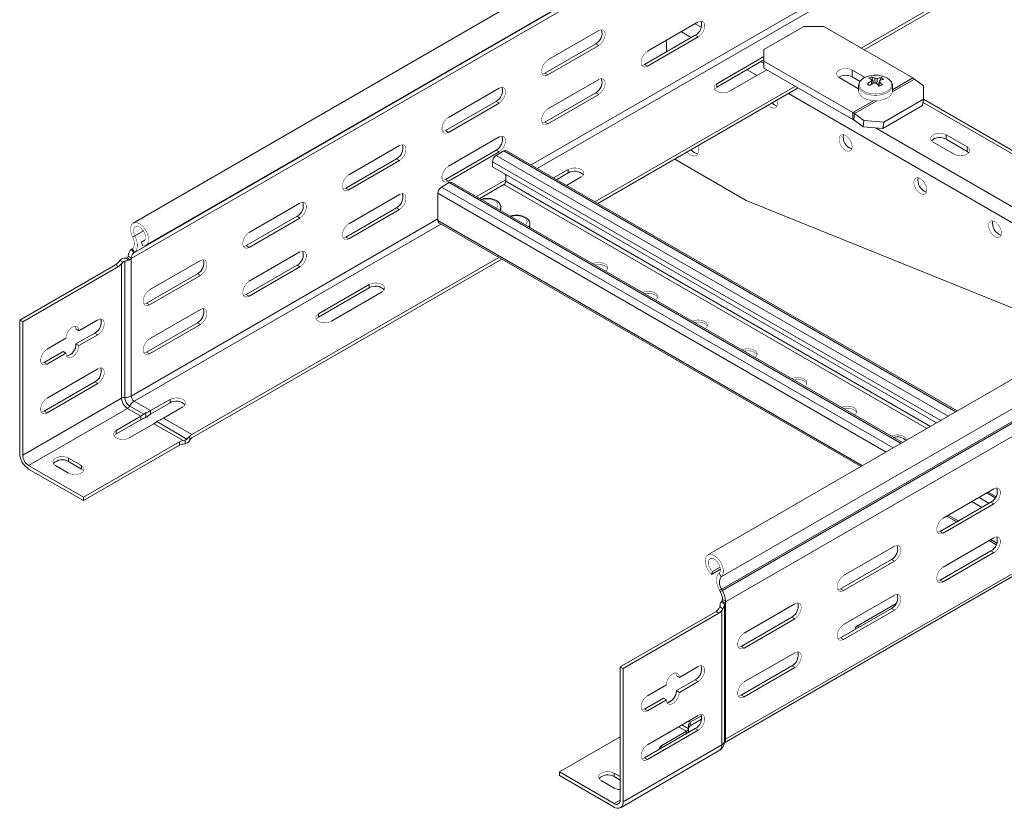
# Model space of a CAD drawing. Header units: millimetres. Extents: x 333 to 1425, y -1249 to 715.
# Tile 1 of 9: x 345 to 694, y -1065 to -785. Entities that reach past the tile are written whole.
import ezdxf

# ---------------------------------------------------------------- set-up
doc = ezdxf.new("R2010")
doc.units = ezdxf.units.MM
doc.linetypes.add('K5LT32768', pattern=[0])
doc.linetypes.add('K5LT32769', pattern=[0])

msp = doc.modelspace()

# ---------------------------------------------------------------- linework, layer by layer
at = {"color": 7, "linetype": 'K5LT32768', "lineweight": 15}
for p, q in [((771.89, -634.27), (385.11, -857.56)), ((389.66, -865.44), (776.44, -642.15)), ((385.31, -868.15), (772.09, -644.86)), ((385.55, -867.99), (772.34, -644.71)), ((384.43, -870.18), (771.22, -646.89)), ((643.59, -795.47), (723.53, -749.32)), ((644.65, -796.09), (724.59, -749.94)), ((976, -752.1), (589.21, -975.39)), ((593.96, -983.13), (980.75, -759.84)), ((594.09, -987.54), (980.88, -764.25)), ((594.33, -987.98), (981.12, -764.69)), ((595.45, -992.05), (982.29, -768.74)), ((585.78, -786.18), (567.75, -796.59)), ((550.42, -789.24), (532.39, -799.65)), ((623.26, -787.82), (609.11, -795.98)), ((630.33, -787.82), (623.26, -787.82)), ((630.33, -787.82), (661.92, -806.06)), ((584.72, -790.88), (566.69, -801.29)), ((567.75, -801.9), (585.78, -791.49)), ((574.47, -792.72), (574.47, -796.8)), ((585.78, -791.49), (584.72, -790.88)), ((549.36, -793.94), (531.33, -804.35)), ((532.39, -804.96), (550.42, -794.55)), ((550.42, -794.55), (549.36, -793.94)), ((609.11, -795.98), (609.11, -800.07)), ((609.11, -798.43), (592.32, -808.13)), ((592.32, -809.35), (609.11, -799.66)), ((609.11, -800.07), (609.11, -802.52)), ((609.11, -800.07), (640.71, -818.3)), ((567.75, -801.9), (566.69, -801.29)), ((596.92, -810.78), (610.17, -803.13)), ((609.11, -802.52), (640.71, -820.75)), ((644.99, -805.88), (640.4, -803.23)), ((640.4, -805.68), (640.4, -803.23)), ((532.39, -804.96), (531.33, -804.35)), ((550.42, -806.59), (532.39, -817)), ((635.81, -805.88), (642.71, -809.87)), ((643.23, -807.31), (640.4, -805.68)), ((647.4, -805.68), (648.03, -807.84)), ((650.07, -807.6), (649.67, -808.61)), ((650.19, -807.14), (650.21, -806.87)), ((650.74, -805.94), (650.38, -806.82)), ((662.52, -806.46), (665.8, -808.89)), ((515.07, -809.65), (497.04, -820.06)), ((549.11, -850.01), (620.25, -808.94)), ((550.17, -850.63), (621.31, -809.56)), ((592.32, -809.35), (592.32, -808.13)), ((642.72, -808.65), (642.71, -808.78)), ((642.71, -808.78), (642.71, -810.68)), ((654.71, -810.68), (654.71, -808.78)), ((654.71, -808.9), (654.71, -808.78)), ((665.76, -813.54), (665.8, -808.89)), ((514.01, -814.35), (495.98, -824.76)), ((515.07, -814.96), (514.01, -814.35)), ((549.36, -811.29), (531.33, -821.7)), ((532.39, -822.31), (550.42, -811.9)), ((550.42, -811.9), (549.36, -811.29)), ((665.76, -813.54), (651.62, -821.7)), ((665.46, -815.79), (665.76, -813.54)), ((767.6, -872.41), (665.75, -813.62)), ((497.04, -825.37), (515.07, -814.96)), ((595.5, -1040.8), (982.29, -817.52)), ((665.46, -815.79), (651.32, -823.95)), ((594.88, -1042.18), (981.67, -818.89)), ((640.71, -818.3), (640.71, -820.75)), ((641.31, -818.7), (641.01, -820.95)), ((641.01, -820.95), (644.28, -823.39)), ((641.31, -818.7), (644.58, -821.14)), ((644.28, -823.39), (644.58, -821.14)), ((644.58, -821.14), (651.62, -821.7)), ((497.04, -825.37), (495.98, -824.76)), ((532.39, -822.31), (531.33, -821.7)), ((651.32, -823.95), (644.28, -823.39)), ((651.62, -821.7), (651.32, -823.95)), ((515.07, -827), (497.04, -837.41)), ((681.24, -830.48), (673.81, -826.19)), ((673.81, -827.82), (673.81, -826.19)), ((681.24, -832.11), (673.81, -827.82)), ((479.71, -830.06), (461.68, -840.47)), ((514.01, -831.7), (495.98, -842.11)), ((515.07, -832.31), (514.01, -831.7)), ((514.04, -833.57), (516.8, -831.97)), ((677.75, -924.28), (517.7, -831.88)), ((669.22, -828.84), (676.64, -833.13)), ((681.24, -832.11), (681.24, -830.48)), ((478.65, -834.76), (460.62, -845.17)), ((461.68, -845.78), (479.71, -835.37)), ((479.71, -835.37), (478.65, -834.76)), ((497.04, -842.72), (515.07, -832.31)), ((577.41, -834.9), (602.75, -849.53)), ((681.87, -832.62), (681.24, -832.11)), ((512.77, -837.57), (512.77, -835.77)), ((670.36, -928.54), (512.77, -837.57)), ((539.64, -838.54), (534.43, -841.54)), ((539.64, -839.76), (539.64, -838.54)), ((497.04, -842.72), (495.98, -842.11)), ((517.44, -840.26), (517.44, -842.74)), ((535.5, -842.16), (539.64, -839.76)), ((539.03, -844.2), (544.24, -841.19)), ((461.68, -845.78), (460.62, -845.17)), ((494.6, -844.79), (497.36, -843.2)), ((658.3, -935.5), (498.26, -843.11)), ((516.8, -843.85), (508.17, -848.83)), ((479.71, -847.42), (461.68, -857.82)), ((493.32, -856.66), (493.32, -847)), ((602.75, -849.53), (723.04, -898.13)), ((444.36, -850.47), (426.33, -860.88)), ((478.65, -852.11), (460.62, -862.52)), ((461.68, -863.13), (479.71, -852.72)), ((479.71, -852.72), (478.65, -852.11)), ((515.68, -852.83), (515.68, -851.97)), ((443.3, -855.17), (425.27, -865.58)), ((426.33, -866.19), (444.36, -855.78)), ((444.36, -855.78), (443.3, -855.17)), ((493.7, -857.49), (643.57, -944.01)), ((525.97, -859.11), (526.01, -858.79)), ((526.01, -858.79), (526.01, -857.93)), ((384.91, -862.44), (385.72, -862.13)), ((389.43, -863.46), (388.05, -864.26)), ((461.68, -863.13), (460.62, -862.52)), ((384.78, -866.71), (384.54, -866.86)), ((385.31, -868.15), (384.54, -866.86)), ((384.78, -866.71), (385.55, -867.99)), ((388.38, -865.61), (388.05, -864.26)), ((426.33, -866.19), (425.27, -865.58)), ((382.23, -870.01), (382.31, -870.01)), ((382.31, -870.01), (383.54, -870.73)), ((384.05, -870.56), (383.02, -869.96)), ((383.37, -869.35), (384.43, -869.96)), ((384.43, -869.96), (384.43, -870.18)), ((384.43, -870.18), (384.43, -918.96)), ((385.55, -867.99), (385.31, -868.15)), ((406, -932.63), (514.93, -869.74)), ((406, -933.86), (515.99, -870.36)), ((444.36, -867.83), (426.33, -878.23)), ((378.89, -872.35), (344.83, -892.01)), ((345.89, -892.62), (379.95, -872.96)), ((379.95, -872.96), (378.89, -872.35)), ((379.94, -871.42), (380.38, -870.86)), ((380.38, -870.86), (381.49, -871.5)), ((381.49, -871.5), (381, -872.03)), ((381, -919.71), (381, -872.03)), ((382.14, -919.46), (382.14, -871.11)), ((409, -870.88), (390.97, -881.29)), ((443.3, -872.52), (425.27, -882.93)), ((426.33, -883.54), (444.36, -873.13)), ((444.36, -873.13), (443.3, -872.52)), ((407.94, -875.58), (389.91, -885.99)), ((390.97, -886.6), (409, -876.19)), ((409, -876.19), (407.94, -875.58)), ((468.93, -879.36), (450.9, -889.77)), ((450.9, -890.99), (468.93, -880.58)), ((468.93, -880.58), (468.93, -879.36)), ((426.33, -883.54), (425.27, -882.93)), ((455.49, -892.42), (473.53, -882.01)), ((390.97, -886.6), (389.91, -885.99)), ((409, -888.24), (390.97, -898.64)), ((450.9, -890.99), (450.9, -889.77)), ((344.83, -892.01), (344.83, -939.37)), ((344.83, -892.01), (345.89, -892.62)), ((345.89, -939.98), (345.89, -892.62)), ((372.59, -891.91), (365.87, -895.78)), ((407.94, -892.93), (389.91, -903.34)), ((390.97, -903.95), (409, -893.54)), ((409, -893.54), (407.94, -892.93)), ((361.27, -898.44), (354.55, -902.32)), ((364.81, -895.17), (365.87, -895.78)), ((371.53, -896.6), (364.81, -900.48)), ((365.87, -901.09), (372.59, -897.21)), ((371.53, -896.6), (372.59, -897.21)), ((364.81, -900.48), (365.87, -901.09)), ((360.21, -903.13), (353.49, -907.01)), ((354.55, -907.62), (361.27, -903.75)), ((360.21, -903.13), (361.27, -903.75)), ((390.97, -903.95), (389.91, -903.34)), ((353.49, -907.01), (354.55, -907.62)), ((372.59, -909.26), (354.55, -919.67)), ((371.53, -913.95), (353.49, -924.36)), ((354.55, -924.97), (372.59, -914.57)), ((371.53, -913.95), (372.59, -914.57)), ((381, -919.71), (345.89, -939.98)), ((383.91, -922.52), (388.89, -925.4)), ((385.49, -920.79), (391.32, -924.16)), ((398.22, -920.18), (391.32, -924.16)), ((391.32, -925.39), (398.22, -921.41)), ((395.92, -926.81), (402.81, -922.83)), ((398.22, -921.41), (398.22, -920.18)), ((383.12, -923.39), (348.01, -943.65)), ((353.49, -924.36), (354.55, -924.97)), ((379.13, -931.2), (387.89, -926.14)), ((383.12, -923.39), (387.89, -926.14)), ((387.89, -927.37), (387.89, -926.14)), ((389.61, -926.57), (389.61, -924.96)), ((391.32, -925.39), (391.32, -924.16)), ((387.89, -927.37), (379.13, -932.43)), ((392.49, -928.8), (383.72, -933.86)), ((392.49, -928.8), (402.84, -934.77)), ((393.49, -928.05), (404.21, -934.24)), ((395.92, -926.81), (406, -932.63)), ((379.13, -932.43), (379.13, -931.2)), ((405.25, -933.22), (405.25, -934.65)), ((401.52, -935.22), (367.46, -954.88)), ((401.52, -936.44), (367.46, -956.1)), ((401.52, -936.44), (401.52, -935.22)), ((402.84, -934.77), (403.55, -934.62)), ((403.55, -935.89), (402.84, -936)), ((403.55, -934.62), (403.55, -935.89)), ((405.25, -934.65), (405.21, -934.72)), ((367.46, -954.88), (348.01, -943.65)), ((357.56, -943.65), (362.16, -946.31)), ((366.75, -943.65), (362.16, -941)), ((362.16, -942.22), (362.16, -941)), ((366.75, -944.88), (362.16, -942.22)), ((366.75, -944.88), (366.75, -943.65)), ((348.01, -944.88), (367.46, -956.1)), ((672.75, -962.32), (690.78, -951.91)), ((691.48, -954.66), (688.76, -953.08)), ((367.46, -956.1), (367.46, -954.88)), ((671.69, -967.02), (689.72, -956.61)), ((690.78, -957.22), (672.75, -967.63)), ((689.72, -956.61), (690.78, -957.22)), ((674.02, -961.59), (677.56, -963.63)), ((671.69, -967.02), (672.75, -967.63)), ((672.75, -979.67), (690.78, -969.26)), ((689.05, -970.26), (691.61, -971.74)), ((637.4, -982.73), (655.43, -972.32)), ((671.69, -984.37), (689.72, -973.96)), ((690.78, -974.57), (672.75, -984.98)), ((689.72, -973.96), (690.78, -974.57)), ((636.34, -987.43), (654.37, -977.02)), ((655.43, -977.63), (637.4, -988.04)), ((654.37, -977.02), (655.43, -977.63)), ((593.64, -980.46), (590.49, -982.28)), ((590.49, -982.28), (590.82, -981.31)), ((593.54, -979.74), (590.82, -981.31)), ((593.96, -983.13), (593.15, -981.88)), ((671.69, -984.37), (672.75, -984.98)), ((594.09, -987.54), (593.32, -987.94)), ((593.32, -987.94), (593.57, -988.38)), ((593.57, -988.38), (594.33, -987.98)), ((594.09, -987.54), (594.33, -987.98)), ((636.34, -987.43), (637.4, -988.04)), ((595.06, -992.83), (593.83, -992.12)), ((594.12, -991.83), (595.15, -992.42)), ((595.5, -991.81), (594.44, -991.2)), ((595.06, -992.88), (595.06, -992.83)), ((595.15, -992.42), (595.5, -992.22)), ((595.5, -1040.8), (595.5, -992.22)), ((602.04, -1003.14), (620.07, -992.73)), ((637.4, -1000.08), (655.43, -989.67)), ((642.52, -1000.39), (656.02, -992.6)), ((558.02, -1015.08), (592.08, -995.42)), ((593.14, -996.03), (559.09, -1015.69)), ((592.08, -995.42), (593.14, -996.03)), ((593.46, -993.86), (593.13, -994.49)), ((594.56, -994.5), (593.46, -993.86)), ((593.56, -993.03), (593.56, -993.22)), ((594.19, -995.11), (594.56, -994.5)), ((594.19, -1042.79), (594.19, -995.11)), ((595.07, -1041.56), (595.07, -992.98)), ((636.34, -1004.78), (654.37, -994.37)), ((655.43, -994.98), (637.4, -1005.39)), ((654.37, -994.37), (655.43, -994.98)), ((600.98, -1007.84), (619.01, -997.43)), ((620.07, -998.04), (602.04, -1008.45)), ((619.01, -997.43), (620.07, -998.04)), ((636.34, -1004.78), (637.4, -1005.39)), ((600.98, -1007.84), (602.04, -1008.45)), ((602.04, -1020.49), (620.07, -1010.08)), ((559.09, -1015.69), (558.02, -1015.08)), ((558.02, -1062.44), (558.02, -1015.08)), ((559.09, -1015.69), (559.09, -1063.05)), ((579.06, -1018.86), (585.78, -1014.98)), ((600.98, -1025.19), (619.01, -1014.78)), ((620.07, -1015.39), (602.04, -1025.8)), ((619.01, -1014.78), (620.07, -1015.39)), ((579.06, -1018.86), (578, -1018.25)), ((578, -1023.55), (584.72, -1019.68)), ((585.78, -1020.29), (579.06, -1024.17)), ((585.78, -1020.29), (584.72, -1019.68)), ((567.75, -1025.39), (574.47, -1021.51)), ((579.06, -1024.17), (578, -1023.55)), ((566.69, -1030.08), (573.4, -1026.21)), ((574.47, -1026.82), (567.75, -1030.7)), ((574.47, -1026.82), (573.4, -1026.21)), ((574.83, -1027.84), (576.58, -1026.83)), ((600.98, -1025.19), (602.04, -1025.8)), ((567.75, -1030.7), (566.69, -1030.08)), ((567.75, -1042.74), (585.78, -1032.33)), ((582.95, -1034.78), (586.95, -1032.47)), ((586.95, -1033.7), (582.95, -1036.01)), ((582.95, -1034.78), (582.95, -1036.01)), ((566.69, -1047.44), (584.72, -1037.03)), ((585.78, -1037.64), (567.75, -1048.05)), ((581.64, -1037.99), (572.87, -1043.05)), ((582.3, -1037.92), (582.3, -1036.27)), ((585.78, -1037.64), (584.72, -1037.03)), ((558.02, -1039.99), (536.46, -1052.44)), ((558.15, -1065.11), (593.26, -1044.85)), ((559.09, -1063.05), (594.19, -1042.79)), ((567.75, -1048.05), (566.69, -1047.44)), ((536.46, -1053.66), (536.46, -1052.44)), ((536.46, -1052.44), (555.9, -1063.66)), ((555.9, -1064.89), (536.46, -1053.66)), ((555.9, -1058.15), (551.31, -1055.5)), ((555.9, -1052.85), (558.02, -1054.07)), ((555.9, -1054.07), (555.9, -1052.85)), ((555.9, -1054.07), (558.02, -1055.3))]:
    msp.add_line(p, q, dxfattribs=at)
at = {"color": 8, "linetype": 'K5LT32769', "lineweight": 15, "true_color": 0x808080}
for p, q in [((526.48, -836.95), (701.92, -735.67)), ((528.6, -838.18), (703.02, -737.49)), ((579.77, -789.66), (583.3, -791.7)), ((584.72, -786.8), (586.84, -788.02)), ((608.05, -800.27), (609.11, -800.88)), ((603.1, -803.13), (606.64, -805.17)), ((662.52, -806.46), (654.69, -810.98)), ((661.92, -806.06), (654.71, -810.22)), ((617.78, -811.6), (745.36, -885.25)), ((647.96, -814.12), (640.71, -818.3)), ((649.23, -814.13), (641.31, -818.7)), ((665.6, -814.72), (766.57, -873)), ((648.71, -823.74), (750.31, -882.39)), ((677.22, -924.58), (516.8, -831.97)), ((674.46, -926.17), (514.04, -833.57)), ((671.92, -927.64), (512.77, -835.77)), ((507.03, -848.18), (517.44, -842.17)), ((655.02, -937.4), (494.6, -844.79)), ((657.78, -935.81), (497.36, -843.2)), ((666.94, -930.52), (516.8, -843.85)), ((668.21, -929.78), (517.44, -842.74)), ((652.47, -938.87), (493.32, -847)), ((384.43, -918.96), (493.32, -856.09)), ((385.49, -920.79), (494.42, -857.91)), ((644.1, -943.7), (493.32, -856.66)), ((385.72, -862.13), (388.76, -860.38)), ((691.21, -955.11), (688.23, -953.39)), ((686.46, -958.49), (682.92, -956.45)), ((689.01, -957.02), (685.47, -954.98)), ((678.09, -963.32), (674.55, -961.28)), ((691.8, -971.24), (689.58, -969.96)), ((642.52, -1001.21), (642.52, -1000.39)), ((582.95, -1034.78), (582.24, -1034.37)), ((581.64, -1037.99), (578.81, -1036.36)), ((582.22, -1037), (579.95, -1035.7)), ((581.64, -1038.8), (581.64, -1037.99)), ((572.87, -1043.86), (572.87, -1043.05)), ((558.02, -1062.44), (555.9, -1063.66))]:
    msp.add_line(p, q, dxfattribs=at)
at = {"color": 7, "linetype": 'K5LT32768', "const_width": 0.15}
for points in [[(585.78, -791.49), (586.56, -790.88), (587.26, -790.02), (587.77, -789.02), (588.04, -787.99), (588.04, -787.07), (587.77, -786.36), (587.26, -785.95), (586.56, -785.89), (585.78, -786.18)], [(550.42, -794.55), (551.21, -793.94), (551.9, -793.08), (552.41, -792.07), (552.69, -791.05), (552.69, -790.13), (552.41, -789.42), (551.9, -789.01), (551.21, -788.95), (550.42, -789.24)], [(567.75, -796.59), (566.96, -797.21), (566.27, -798.07), (565.76, -799.07), (565.48, -800.09), (565.48, -801.01), (565.76, -801.72), (566.27, -802.13), (566.96, -802.19), (567.75, -801.9)], [(532.39, -799.65), (531.61, -800.27), (530.92, -801.13), (530.4, -802.13), (530.13, -803.15), (530.13, -804.07), (530.4, -804.78), (530.92, -805.19), (531.61, -805.25), (532.39, -804.96)], [(566.69, -801.29), (565.9, -801.58), (565.68, -801.6)], [(640.4, -803.23), (639.48, -802.86), (638.39, -802.69), (637.26, -802.74), (636.24, -803.02), (635.44, -803.48), (634.97, -804.07), (634.87, -804.72), (635.16, -805.35), (635.81, -805.88)], [(531.33, -804.35), (530.55, -804.64), (530.33, -804.66)], [(550.42, -811.9), (551.21, -811.29), (551.9, -810.43), (552.41, -809.43), (552.69, -808.4), (552.69, -807.48), (552.41, -806.77), (551.9, -806.36), (551.21, -806.3), (550.42, -806.59)], [(515.07, -814.96), (515.85, -814.35), (516.55, -813.49), (517.06, -812.49), (517.33, -811.46), (517.33, -810.54), (517.06, -809.83), (516.55, -809.42), (515.85, -809.36), (515.07, -809.65)], [(592.32, -808.13), (591.67, -808.66), (591.38, -809.29), (591.48, -809.94), (591.96, -810.53), (592.75, -810.99), (593.78, -811.27), (594.9, -811.32), (595.99, -811.16), (596.92, -810.78)], [(591.55, -810.07), (591.67, -809.89), (592.32, -809.35)], [(642.71, -810.68), (642.73, -810.98), (643.05, -811.83), (643.72, -812.6), (644.71, -813.26), (645.94, -813.75), (647.36, -814.05), (648.85, -814.14), (650.34, -814.01), (651.72, -813.67), (652.92, -813.15), (653.85, -812.47), (654.46, -811.67), (654.71, -810.82), (654.71, -810.68)], [(613.89, -815.13), (613.76, -814.2), (613.69, -813.95)], [(532.39, -817), (531.61, -817.62), (530.92, -818.48), (530.4, -819.48), (530.13, -820.5), (530.13, -821.42), (530.4, -822.13), (530.92, -822.54), (531.61, -822.61), (532.39, -822.31)], [(610.67, -815.7), (611.4, -816.34), (612.15, -816.7), (612.85, -816.75), (613.4, -816.48), (613.76, -815.92), (613.89, -815.13)], [(497.04, -820.06), (496.25, -820.68), (495.56, -821.54), (495.05, -822.54), (494.77, -823.56), (494.77, -824.48), (495.05, -825.19), (495.56, -825.6), (496.25, -825.66), (497.04, -825.37)], [(495.98, -824.76), (495.19, -825.05), (494.97, -825.07)], [(531.33, -821.7), (530.55, -821.99), (530.33, -822.01)], [(515.07, -832.31), (515.85, -831.7), (516.55, -830.84), (517.06, -829.84), (517.33, -828.81), (517.33, -827.89), (517.06, -827.18), (516.55, -826.77), (515.85, -826.71), (515.07, -827)], [(640.4, -830.44), (640.28, -829.5), (639.92, -828.53), (639.36, -827.61), (638.67, -826.86), (637.91, -826.36), (637.18, -826.15), (636.55, -826.26), (636.08, -826.68), (635.84, -827.36), (635.84, -828.24), (636.08, -829.21), (636.55, -830.16), (637.18, -831.01), (637.91, -831.65), (638.67, -832.01), (639.36, -832.06), (639.92, -831.79), (640.28, -831.23), (640.4, -830.44)], [(673.81, -826.19), (672.89, -825.82), (671.8, -825.65), (670.67, -825.71), (669.65, -825.98), (668.85, -826.44), (668.38, -827.03), (668.28, -827.68), (668.57, -828.31), (669.22, -828.84)], [(479.71, -835.37), (480.5, -834.76), (481.19, -833.9), (481.7, -832.9), (481.98, -831.87), (481.98, -830.95), (481.7, -830.24), (481.19, -829.83), (480.5, -829.77), (479.71, -830.06)], [(581.76, -832.39), (582.28, -832.89), (583.17, -833.48), (584.05, -833.76), (584.82, -833.69), (585.43, -833.28), (585.82, -832.57), (585.96, -831.63)], [(585.96, -831.63), (585.82, -830.53), (585.71, -830.11)], [(676.64, -833.13), (677.57, -833.5), (678.66, -833.67), (679.78, -833.62), (680.8, -833.34), (681.6, -832.88), (682.08, -832.29), (682.18, -831.64), (681.89, -831.01), (681.24, -830.48)], [(497.04, -837.41), (496.25, -838.03), (495.56, -838.89), (495.05, -839.89), (494.77, -840.91), (494.77, -841.84), (495.05, -842.54), (495.56, -842.95), (496.25, -843.02), (497.04, -842.72)], [(544.24, -841.19), (544.88, -840.66), (545.18, -840.03), (545.08, -839.38), (544.6, -838.79), (543.8, -838.33), (542.78, -838.05), (541.65, -838), (540.56, -838.17), (539.64, -838.54)], [(461.68, -840.47), (460.9, -841.09), (460.2, -841.95), (459.69, -842.95), (459.42, -843.97), (459.42, -844.89), (459.69, -845.6), (460.2, -846.01), (460.9, -846.07), (461.68, -845.78)], [(495.98, -842.11), (495.19, -842.4), (494.97, -842.42)], [(666.92, -845.74), (666.79, -844.81), (666.43, -843.83), (665.88, -842.92), (665.19, -842.17), (664.43, -841.66), (663.7, -841.45), (663.06, -841.57), (662.6, -841.99), (662.35, -842.67), (662.35, -843.55), (662.6, -844.51), (663.06, -845.47), (663.7, -846.31), (664.43, -846.95), (665.19, -847.32), (665.88, -847.36), (666.43, -847.09), (666.79, -846.53), (666.92, -845.74)], [(460.62, -845.17), (459.83, -845.46), (459.62, -845.48)], [(479.71, -852.72), (480.5, -852.11), (481.19, -851.25), (481.7, -850.25), (481.98, -849.22), (481.98, -848.3), (481.7, -847.59), (481.19, -847.18), (480.5, -847.12), (479.71, -847.42)], [(444.36, -855.78), (445.14, -855.17), (445.83, -854.31), (446.35, -853.31), (446.62, -852.28), (446.62, -851.36), (446.35, -850.65), (445.83, -850.24), (445.14, -850.18), (444.36, -850.47)], [(515.65, -853.15), (515.66, -853.11), (515.68, -852.83)], [(388.38, -865.61), (389.2, -865.62), (389.86, -865.3), (390.34, -864.68), (390.57, -863.8), (390.56, -862.75), (390.29, -861.59), (389.79, -860.43), (389.1, -859.35), (388.28, -858.45), (387.38, -857.78), (386.48, -857.41), (385.65, -857.37), (384.97, -857.65), (384.47, -858.24), (384.2, -859.09), (384.19, -860.13), (384.43, -861.28), (384.91, -862.44)], [(388.05, -864.26), (388.74, -864.22), (389.25, -863.83), (389.51, -863.14), (389.5, -862.23), (389.21, -861.23), (388.68, -860.26), (387.98, -859.45), (387.2, -858.92), (386.45, -858.72), (385.82, -858.88), (385.39, -859.39), (385.23, -860.17), (385.34, -861.13), (385.72, -862.13)], [(461.68, -857.82), (460.9, -858.44), (460.2, -859.3), (459.69, -860.3), (459.42, -861.32), (459.42, -862.25), (459.69, -862.95), (460.2, -863.36), (460.9, -863.43), (461.68, -863.13)], [(693.44, -861.05), (693.31, -860.12), (692.95, -859.14), (692.39, -858.23), (691.7, -857.48), (690.95, -856.97), (690.21, -856.76), (689.58, -856.87), (689.12, -857.3), (688.87, -857.98), (688.87, -858.85), (689.12, -859.82), (689.58, -860.78), (690.21, -861.62), (690.95, -862.26), (691.7, -862.62), (692.39, -862.67), (692.95, -862.4), (693.31, -861.84), (693.44, -861.05)], [(384.91, -862.44), (385.2, -863.1), (385.41, -863.76), (385.53, -864.41), (385.56, -865.01), (385.49, -865.57), (385.34, -866.04), (385.1, -866.43), (384.78, -866.71)], [(385.72, -862.13), (386.12, -863.04), (386.41, -863.94), (386.58, -864.83), (386.62, -865.67), (386.53, -866.43), (386.32, -867.08), (385.99, -867.61), (385.55, -867.99)], [(426.33, -860.88), (425.54, -861.5), (424.85, -862.36), (424.34, -863.36), (424.06, -864.38), (424.06, -865.3), (424.34, -866.01), (424.85, -866.42), (425.54, -866.48), (426.33, -866.19)], [(460.62, -862.52), (459.83, -862.81), (459.62, -862.83)], [(425.27, -865.58), (424.48, -865.87), (424.26, -865.89)], [(409, -876.19), (409.79, -875.58), (410.48, -874.72), (410.99, -873.72), (411.27, -872.69), (411.27, -871.77), (410.99, -871.06), (410.48, -870.65), (409.79, -870.59), (409, -870.88)], [(444.36, -873.13), (445.14, -872.52), (445.83, -871.66), (446.35, -870.66), (446.62, -869.63), (446.62, -868.71), (446.35, -868), (445.83, -867.59), (445.14, -867.53), (444.36, -867.83)], [(552.88, -874.65), (553.37, -874.21), (553.66, -873.58), (553.56, -872.93), (553.09, -872.34), (552.29, -871.88), (551.26, -871.61), (550.14, -871.55), (549.05, -871.72), (548.3, -872)], [(553.61, -873.79), (553.56, -873.67), (553.09, -873.08), (552.29, -872.62), (551.26, -872.34), (550.14, -872.29), (549.08, -872.45)], [(426.33, -878.23), (425.54, -878.85), (424.85, -879.71), (424.34, -880.71), (424.06, -881.73), (424.06, -882.66), (424.34, -883.36), (424.85, -883.77), (425.54, -883.84), (426.33, -883.54)], [(473.53, -882.01), (474.17, -881.48), (474.47, -880.85), (474.37, -880.2), (473.89, -879.61), (473.09, -879.15), (472.07, -878.87), (470.94, -878.82), (469.85, -878.99), (468.93, -879.36)], [(390.97, -881.29), (390.18, -881.91), (389.49, -882.77), (388.98, -883.77), (388.71, -884.79), (388.71, -885.71), (388.98, -886.42), (389.49, -886.83), (390.18, -886.89), (390.97, -886.6)], [(425.27, -882.93), (424.48, -883.22), (424.26, -883.24)], [(570.56, -884.85), (571.05, -884.42), (571.34, -883.79), (571.24, -883.14), (570.76, -882.55), (569.97, -882.09), (568.94, -881.81), (567.82, -881.76), (566.73, -881.93), (565.98, -882.21)], [(571.29, -883.99), (571.24, -883.87), (570.76, -883.28), (569.97, -882.82), (568.94, -882.55), (567.82, -882.49), (566.75, -882.65)], [(389.91, -885.99), (389.12, -886.28), (388.9, -886.3)], [(409, -893.54), (409.79, -892.93), (410.48, -892.07), (410.99, -891.07), (411.27, -890.04), (411.27, -889.12), (410.99, -888.41), (410.48, -888), (409.79, -887.94), (409, -888.24)], [(450.9, -889.77), (450.25, -890.3), (449.96, -890.93), (450.06, -891.58), (450.53, -892.17), (451.33, -892.63), (452.36, -892.91), (453.48, -892.96), (454.57, -892.8), (455.49, -892.42)], [(450.12, -891.71), (450.25, -891.53), (450.9, -890.99)], [(365.87, -895.78), (365.73, -894.96), (365.33, -894.39), (364.72, -894.15), (363.97, -894.27), (363.17, -894.73), (362.42, -895.48), (361.81, -896.42), (361.41, -897.45), (361.27, -898.44)], [(364.58, -894.14), (364.67, -894.34), (364.81, -895.17)], [(372.59, -897.21), (373.37, -896.6), (374.06, -895.74), (374.58, -894.74), (374.85, -893.71), (374.85, -892.79), (374.58, -892.08), (374.06, -891.67), (373.37, -891.61), (372.59, -891.91)], [(588.24, -895.06), (588.72, -894.62), (589.02, -893.99), (588.92, -893.34), (588.44, -892.75), (587.64, -892.29), (586.62, -892.02), (585.5, -891.96), (584.41, -892.13), (583.66, -892.41)], [(588.97, -894.2), (588.92, -894.08), (588.44, -893.49), (587.64, -893.03), (586.62, -892.75), (585.5, -892.7), (584.43, -892.86)], [(361.27, -903.75), (361.41, -904.57), (361.81, -905.14), (362.42, -905.38), (363.17, -905.26), (363.97, -904.8), (364.72, -904.05), (365.33, -903.11), (365.73, -902.08), (365.87, -901.09)], [(390.97, -898.64), (390.18, -899.26), (389.49, -900.12), (388.98, -901.12), (388.71, -902.14), (388.71, -903.07), (388.98, -903.77), (389.49, -904.18), (390.18, -904.25), (390.97, -903.95)], [(354.55, -902.32), (353.77, -902.93), (353.08, -903.79), (352.56, -904.79), (352.29, -905.82), (352.29, -906.74), (352.56, -907.45), (353.08, -907.86), (353.77, -907.92), (354.55, -907.62)], [(389.91, -903.34), (389.12, -903.63), (388.9, -903.65)], [(605.92, -905.26), (606.4, -904.83), (606.69, -904.2), (606.6, -903.55), (606.12, -902.96), (605.32, -902.5), (604.3, -902.22), (603.17, -902.17), (602.08, -902.34), (601.33, -902.62)], [(606.64, -904.4), (606.6, -904.28), (606.12, -903.69), (605.32, -903.23), (604.3, -902.96), (603.17, -902.9), (602.11, -903.06)], [(353.49, -907.01), (352.71, -907.3), (352.49, -907.32)], [(372.59, -914.57), (373.37, -913.95), (374.06, -913.09), (374.58, -912.09), (374.85, -911.07), (374.85, -910.14), (374.58, -909.44), (374.06, -909.03), (373.37, -908.96), (372.59, -909.26)], [(623.59, -915.47), (624.08, -915.03), (624.37, -914.4), (624.27, -913.76), (623.8, -913.16), (623, -912.7), (621.98, -912.43), (620.85, -912.37), (619.76, -912.54), (619.01, -912.82)], [(624.32, -914.61), (624.27, -914.49), (623.8, -913.9), (623, -913.44), (621.98, -913.16), (620.85, -913.11), (619.79, -913.27)], [(354.55, -919.67), (353.77, -920.28), (353.08, -921.14), (352.56, -922.14), (352.29, -923.17), (352.29, -924.09), (352.56, -924.8), (353.08, -925.21), (353.77, -925.27), (354.55, -924.97)], [(402.81, -922.83), (403.46, -922.3), (403.75, -921.67), (403.66, -921.02), (403.18, -920.43), (402.38, -919.97), (401.36, -919.69), (400.23, -919.64), (399.14, -919.81), (398.22, -920.18)], [(641.27, -925.67), (641.76, -925.24), (642.05, -924.61), (641.95, -923.96), (641.47, -923.37), (640.68, -922.91), (639.65, -922.63), (638.53, -922.58), (637.44, -922.75), (636.69, -923.03)], [(353.49, -924.36), (352.71, -924.66), (352.49, -924.68)], [(642, -924.81), (641.95, -924.7), (641.47, -924.1), (640.68, -923.64), (639.65, -923.37), (638.53, -923.31), (637.46, -923.47)], [(383.72, -933.86), (382.8, -934.23), (381.71, -934.4), (380.58, -934.34), (379.56, -934.07), (378.76, -933.6), (378.29, -933.01), (378.19, -932.37), (378.48, -931.74), (379.13, -931.2)], [(379.13, -932.43), (378.48, -932.96), (378.35, -933.14)], [(659.74, -934.65), (659.63, -934.17), (659.15, -933.57), (658.35, -933.11), (657.33, -932.84), (656.21, -932.78), (655.12, -932.95), (654.37, -933.23)], [(362.16, -941), (361.23, -940.63), (360.14, -940.46), (359.02, -940.51), (357.99, -940.79), (357.2, -941.25), (356.72, -941.84), (356.62, -942.49), (356.91, -943.12), (357.56, -943.65)], [(362.16, -946.31), (363.08, -946.68), (364.17, -946.85), (365.3, -946.79), (366.32, -946.52), (367.12, -946.05), (367.59, -945.46), (367.69, -944.82), (367.4, -944.19), (366.75, -943.65)], [(367.53, -945.59), (367.4, -945.41), (366.75, -944.88)], [(690.78, -951.91), (691.57, -951.62), (692.26, -951.68), (692.77, -952.09), (693.05, -952.8), (693.05, -953.72), (692.77, -954.74), (692.26, -955.75), (691.57, -956.61), (690.78, -957.22)], [(672.75, -967.63), (671.97, -967.92), (671.28, -967.86), (670.76, -967.45), (670.49, -966.74), (670.49, -965.82), (670.76, -964.8), (671.28, -963.8), (671.97, -962.94), (672.75, -962.32)], [(670.69, -967.33), (670.91, -967.31), (671.69, -967.02)], [(690.78, -969.26), (691.57, -968.97), (692.26, -969.03), (692.77, -969.44), (693.05, -970.15), (693.05, -971.07), (692.77, -972.1), (692.26, -973.1), (691.57, -973.96), (690.78, -974.57)], [(590.49, -982.28), (589.68, -981.35), (589.01, -980.26), (588.53, -979.09), (588.3, -977.95), (588.31, -976.91), (588.58, -976.06), (589.08, -975.48), (589.77, -975.2), (590.6, -975.24), (591.49, -975.62), (592.39, -976.28), (593.22, -977.19), (593.91, -978.27), (594.4, -979.43), (594.67, -980.59), (594.68, -981.64), (594.44, -982.51), (593.96, -983.13)], [(655.43, -972.32), (656.21, -972.03), (656.91, -972.09), (657.42, -972.5), (657.69, -973.21), (657.69, -974.13), (657.42, -975.15), (656.91, -976.16), (656.21, -977.02), (655.43, -977.63)], [(590.82, -981.31), (590.13, -980.48), (589.63, -979.51), (589.36, -978.51), (589.37, -977.62), (589.66, -976.95), (590.19, -976.59), (590.89, -976.59), (591.67, -976.95), (592.42, -977.62), (593.05, -978.51), (593.48, -979.51), (593.64, -980.49), (593.53, -981.31), (593.15, -981.88)], [(593.15, -981.88), (592.75, -982.32), (592.46, -982.9), (592.29, -983.59), (592.25, -984.38), (592.34, -985.24), (592.55, -986.14), (592.88, -987.05), (593.32, -987.94)], [(672.75, -984.98), (671.97, -985.27), (671.28, -985.21), (670.76, -984.8), (670.49, -984.09), (670.49, -983.17), (670.76, -982.15), (671.28, -981.15), (671.97, -980.29), (672.75, -979.67)], [(637.4, -988.04), (636.61, -988.33), (635.92, -988.27), (635.41, -987.86), (635.13, -987.15), (635.13, -986.23), (635.41, -985.21), (635.92, -984.21), (636.61, -983.35), (637.4, -982.73)], [(670.69, -984.68), (670.91, -984.66), (671.69, -984.37)], [(635.33, -987.74), (635.55, -987.72), (636.34, -987.43)], [(655.43, -989.67), (656.21, -989.38), (656.91, -989.44), (657.42, -989.85), (657.69, -990.56), (657.69, -991.48), (657.42, -992.51), (656.91, -993.51), (656.21, -994.37), (655.43, -994.98)], [(620.07, -992.73), (620.86, -992.44), (621.55, -992.5), (622.06, -992.91), (622.34, -993.62), (622.34, -994.54), (622.06, -995.56), (621.55, -996.57), (620.86, -997.43), (620.07, -998.04)], [(602.04, -1008.45), (601.26, -1008.74), (600.57, -1008.68), (600.05, -1008.27), (599.78, -1007.56), (599.78, -1006.64), (600.05, -1005.62), (600.57, -1004.62), (601.26, -1003.76), (602.04, -1003.14)], [(637.4, -1005.39), (636.61, -1005.68), (635.92, -1005.62), (635.41, -1005.21), (635.13, -1004.5), (635.13, -1003.58), (635.41, -1002.56), (635.92, -1001.56), (636.61, -1000.7), (637.4, -1000.08)], [(635.33, -1005.09), (635.55, -1005.07), (636.34, -1004.78)], [(599.98, -1008.15), (600.2, -1008.13), (600.98, -1007.84)], [(620.07, -1010.08), (620.86, -1009.79), (621.55, -1009.85), (622.06, -1010.26), (622.34, -1010.97), (622.34, -1011.89), (622.06, -1012.92), (621.55, -1013.92), (620.86, -1014.78), (620.07, -1015.39)], [(574.47, -1021.51), (574.6, -1020.52), (575, -1019.5), (575.61, -1018.55), (576.36, -1017.8), (577.16, -1017.34), (577.91, -1017.22), (578.52, -1017.46), (578.92, -1018.03), (579.06, -1018.86)], [(578, -1018.25), (577.86, -1017.42), (577.77, -1017.22)], [(585.78, -1014.98), (586.56, -1014.69), (587.26, -1014.75), (587.77, -1015.16), (588.04, -1015.87), (588.04, -1016.79), (587.77, -1017.81), (587.26, -1018.81), (586.56, -1019.67), (585.78, -1020.29)], [(602.04, -1025.8), (601.26, -1026.09), (600.57, -1026.03), (600.05, -1025.62), (599.78, -1024.91), (599.78, -1023.99), (600.05, -1022.97), (600.57, -1021.97), (601.26, -1021.11), (602.04, -1020.49)], [(579.06, -1024.17), (578.92, -1025.15), (578.52, -1026.18), (577.91, -1027.13), (577.16, -1027.88), (576.36, -1028.34), (575.61, -1028.45), (575, -1028.21), (574.6, -1027.65), (574.47, -1026.82)], [(567.75, -1030.7), (566.96, -1030.99), (566.27, -1030.93), (565.76, -1030.52), (565.48, -1029.81), (565.48, -1028.89), (565.76, -1027.87), (566.27, -1026.86), (566.96, -1026), (567.75, -1025.39)], [(599.98, -1025.5), (600.2, -1025.48), (600.98, -1025.19)], [(565.68, -1030.4), (565.9, -1030.38), (566.69, -1030.08)], [(585.78, -1032.33), (586.56, -1032.04), (587.26, -1032.1), (587.77, -1032.51), (588.04, -1033.22), (588.04, -1034.14), (587.77, -1035.16), (587.26, -1036.17), (586.56, -1037.03), (585.78, -1037.64)], [(567.75, -1048.05), (566.96, -1048.34), (566.27, -1048.28), (565.76, -1047.87), (565.48, -1047.16), (565.48, -1046.24), (565.76, -1045.22), (566.27, -1044.21), (566.96, -1043.35), (567.75, -1042.74)], [(565.68, -1047.75), (565.9, -1047.73), (566.69, -1047.44)], [(551.31, -1055.5), (550.66, -1054.97), (550.37, -1054.34), (550.47, -1053.69), (550.94, -1053.1), (551.74, -1052.64), (552.76, -1052.36), (553.89, -1052.3), (554.98, -1052.47), (555.9, -1052.85)]]:
    msp.add_lwpolyline(points, dxfattribs=at)
at = {"color": 8, "linetype": 'K5LT32769', "true_color": 0x808080, "const_width": 0.15}
for points in [[(645.21, -805.77), (644.18, -806.36), (643.43, -807.07), (643.02, -807.87), (642.96, -808.71), (643.27, -809.52), (643.91, -810.27), (644.86, -810.9), (646.05, -811.38), (647.41, -811.67), (648.85, -811.75), (650.28, -811.63), (651.61, -811.3), (652.76, -810.8), (653.66, -810.14), (654.24, -809.38), (654.48, -808.55), (654.35, -807.72), (653.87, -806.93), (653.07, -806.24), (651.99, -805.68), (651.02, -805.37)], [(642.71, -808.78), (642.73, -809.08), (643.05, -809.93), (643.72, -810.7), (644.71, -811.36), (645.94, -811.85), (647.36, -812.15), (648.85, -812.24), (650.34, -812.11), (651.72, -811.78), (652.92, -811.25), (653.85, -810.57), (654.46, -809.77), (654.71, -808.92), (654.71, -808.9)], [(514.14, -852.28), (514.27, -852.14), (514.64, -851.49), (514.64, -850.81), (514.27, -850.17), (513.58, -849.62), (512.63, -849.22), (511.52, -849.01), (510.34, -849.01), (509.23, -849.22), (508.98, -849.3)], [(524.46, -858.24), (524.6, -858.1), (524.96, -857.45), (524.96, -856.77), (524.6, -856.13), (523.91, -855.58), (522.96, -855.18), (521.84, -854.97), (520.67, -854.97), (519.55, -855.18), (519.31, -855.26)], [(525.67, -858.94), (525.87, -858.58), (526.01, -857.93)]]:
    msp.add_lwpolyline(points, dxfattribs=at)
at = {"color": 7, "linetype": 'K5LT32768', "lineweight": 15}
for centre, radius, start, end in [((582.67, -787.11), 4.29, 298.4605, 16.6999), ((547.32, -790.16), 4.29, 298.4611, 16.6993), ((547.32, -807.52), 4.29, 298.4611, 16.6993), ((638.11, -809.95), 4.85, 61.8257, 120.6259), ((648.73, -814.37), 9.29, 75.6957, 112.2562), ((653.53, -818.01), 12.55, 120.1839, 127.8749), ((649.95, -812.99), 7.74, 109.1957, 118.3376), ((644.57, -811.39), 5.48, 59.7212, 71.9324), ((647.75, -807.02), 0.555, 138.8827, 194.878), ((645.7, -810.89), 5.48, 59.7212, 71.9324), ((648.71, -808.68), 2.53, 75.5291, 95.5865), ((651.57, -813.5), 7.61, 96.2403, 106.9801), ((649.67, -807.02), 0.555, 318.8807, 14.8774), ((641.19, -816.8), 12.96, 39.7654, 46.6426), ((652.43, -814.15), 7.61, 96.2414, 106.979), ((647.43, -811.2), 6.22, 47.8994, 57.8638), ((658.77, -811.48), 6.27, 53.2565, 59.8889), ((511.96, -810.57), 4.29, 298.4608, 16.6996), ((632.12, -827.1), 23.43, 51.5608, 54.2024), ((654.39, -818.66), 12.55, 120.1844, 127.8744), ((648.71, -805.36), 2.53, 255.5267, 275.5896), ((640.06, -817.3), 12.96, 39.7654, 46.6426), ((658.65, -827.09), 20.03, 112.0018, 115.5315), ((614.42, -813), 3.01, 218.9425, 257.3007), ((637.56, -823.72), 6.27, 53.2565, 59.8889), ((639.13, -823.46), 3.13, 53.2567, 59.8887), ((511.96, -827.93), 4.29, 298.4608, 16.6996), ((641.62, -827.08), 4.37, 167.9444, 252.0502), ((671.55, -831.64), 4.44, 59.3367, 131.8173), ((476.61, -830.98), 4.29, 298.4608, 16.6996), ((517.33, -832.71), 0.905, 65.6928, 125.6179), ((586.08, -829.26), 3.71, 218.4531, 263.4923), ((515.53, -835.9), 2.77, 122.6053, 177.3947), ((541.89, -843.42), 4.29, 43.3128, 121.5347), ((668.14, -842.39), 4.37, 167.9446, 252.0501), ((496.09, -847.12), 2.77, 122.6053, 177.3947), ((497.88, -843.94), 0.905, 65.6924, 125.6176), ((516.06, -842.68), 1.38, 302.6049, 357.3951), ((476.61, -848.34), 4.29, 298.4608, 16.6996), ((441.25, -851.39), 4.29, 298.4612, 16.6992), ((494.2, -856.76), 0.884, 173.5895, 235.0979), ((694.65, -857.7), 4.37, 167.9443, 252.0503), ((386.34, -869.22), 2.97, 127.3651, 182.5824), ((382.33, -867.67), 2.34, 269.453, 290.1894), ((382.6, -869.32), 0.764, 302.59, 339.0135), ((386.72, -869.96), 2.3, 128.011, 185.2558), ((441.25, -868.75), 4.29, 298.4612, 16.6992), ((376.88, -869.01), 3.89, 301.0853, 321.7919), ((377.94, -869.62), 3.89, 301.0853, 321.7919), ((382.55, -866.89), 3.96, 284.4529, 292.1752), ((405.9, -871.8), 4.29, 298.461, 16.6994), ((471.18, -884.24), 4.29, 43.3125, 121.5349), ((405.9, -889.16), 4.29, 298.461, 16.6994), ((369.48, -892.83), 4.29, 298.4609, 16.6995), ((360.52, -900.6), 4.29, 283.3053, 1.5395), ((369.48, -910.18), 4.29, 298.4609, 16.6995), ((382.03, -921.66), 2.2, 86.9958, 117.8729), ((382.37, -915.06), 4.4, 266.997, 297.8733), ((385.98, -919.29), 3.84, 182.605, 237.3949), ((386.73, -918.85), 2.31, 182.6055, 237.3948), ((385.6, -919.5), 4.61, 182.6059, 237.3944), ((381.95, -921.52), 2.2, 302.1214, 333.0042), ((387.83, -924.52), 4.4, 122.1215, 153.0041), ((400.46, -925.06), 4.29, 43.3125, 121.535), ((407.83, -935.72), 3.59, 120.6067, 135.9185), ((656.5, -937.66), 4.2, 43.2439, 108.8577), ((403.4, -938.63), 3.89, 98.2053, 118.9114), ((403.4, -939.85), 3.89, 98.2053, 118.9114), ((407.14, -935.69), 2.17, 121.9609, 151.2126), ((351.74, -939.05), 6.92, 182.6054, 237.3946), ((350.5, -939.77), 4.61, 182.6059, 237.3944), ((359.91, -945.88), 4.29, 58.4654, 136.687), ((687.68, -952.83), 4.29, 298.4608, 16.6996), ((687.68, -970.18), 4.29, 298.4608, 16.6996), ((652.32, -973.24), 4.29, 298.4612, 16.6992), ((597.02, -985.25), 3.72, 145.2372, 218.045), ((588, -991.62), 6.44, 1.8773, 30.2825), ((586.76, -992.37), 8.76, 3.6538, 30.0967), ((652.32, -990.59), 4.29, 298.4612, 16.6992), ((595.26, -993.26), 1.83, 128.7312, 141.6592), ((595.81, -992.91), 0.753, 114.3455, 174.4905), ((594.74, -991.78), 0.764, 302.59, 339.0135), ((616.97, -993.65), 4.29, 298.461, 16.6994), ((590.07, -992.09), 3.89, 301.0853, 321.7919), ((591.13, -992.7), 3.89, 301.0853, 321.7919), ((643.12, -1001.82), 1.55, 112.476, 176.2037), ((616.97, -1011.01), 4.29, 298.461, 16.6994), ((582.67, -1015.9), 4.29, 298.4609, 16.6995), ((573.71, -1023.67), 4.29, 283.3053, 1.5395), ((582.67, -1033.25), 4.29, 298.4609, 16.6995), ((573.47, -1044.48), 1.55, 112.4764, 176.2034), ((553.66, -1057.73), 4.29, 58.4652, 136.6873), ((558.13, -1053.92), 4.79, 242.3161, 268.7784), ((556.73, -1062.65), 1.31, 230.7967, 9.214), ((557.15, -1063.37), 1.97, 230.7967, 9.214)]:
    msp.add_arc(centre, radius, start, end, dxfattribs=at)
at = {"color": 8, "linetype": 'K5LT32769', "lineweight": 15, "true_color": 0x808080}
for centre, radius, start, end in [((513.86, -851.93), 1.82, 324.7831, 359.6038), ((593.58, -1041.42), 1.49, 293.9862, 354.6936), ((594.08, -1040.99), 1.44, 303.8471, 7.2767), ((595.86, -1041.54), 0.821, 116.1504, 165.3204), ((592.05, -1043.06), 2.16, 304.0567, 7.2555)]:
    msp.add_arc(centre, radius, start, end, dxfattribs=at)
at = {"color": 7, "linetype": 'K5LT32768', "lineweight": 15}
for points, knots in [([(645.18, -805.78), (644.99, -805.87), (644.43, -806.14), (643.66, -806.7), (643.04, -807.47), (642.74, -808.14), (642.75, -808.53), (642.75, -808.63)], [0, 0, 0, 0, 0.140061, 0.407275, 0.675723, 0.911001, 1, 1, 1, 1]), ([(647.31, -808.33), (647.29, -808.04), (647.26, -807.65), (647.23, -807.26), (647.22, -807.16)], [0, 0, 0, 0, 0.745652, 1, 1, 1, 1]), ([(647.34, -806.65), (647.34, -806.76), (647.37, -807.29), (647.4, -807.82), (647.43, -808.25)], [0, 0, 0, 0, 0.201375, 1, 1, 1, 1]), ([(648.56, -807.81), (648.53, -807.36), (648.5, -806.81), (648.47, -806.26), (648.46, -806.15)], [0, 0, 0, 0, 0.805013, 1, 1, 1, 1]), ([(649.34, -806.22), (649.34, -806.33), (649.29, -806.92), (649.25, -807.51), (649.21, -808)], [0, 0, 0, 0, 0.179299, 1, 1, 1, 1]), ([(650.09, -807.38), (650.08, -807.48), (650.05, -808.01), (650.01, -808.54), (649.99, -808.97)], [0, 0, 0, 0, 0.184605, 1, 1, 1, 1]), ([(654.69, -808.92), (654.7, -808.89), (654.77, -808.59), (654.6, -807.98), (654.19, -807.18), (653.48, -806.46), (652.52, -805.88), (651.67, -805.51), (651.13, -805.41), (651.02, -805.39)], [0, 0, 0, 0, 0.01488, 0.197703, 0.378302, 0.563917, 0.756578, 0.952494, 1, 1, 1, 1]), ([(515.65, -851.93), (515.64, -851.73), (515.63, -851.25), (515.25, -850.55), (514.64, -849.9), (513.79, -849.37), (512.73, -848.99), (511.53, -848.79), (510.3, -848.81), (509.34, -848.93), (508.87, -849.12), (508.75, -849.17)], [0, 0, 0, 0, 0.081786, 0.19408, 0.309092, 0.432564, 0.562494, 0.693347, 0.823946, 0.955226, 1, 1, 1, 1]), ([(525.99, -857.93), (525.99, -857.89), (526.04, -857.57), (525.83, -856.97), (525.37, -856.24), (524.65, -855.64), (523.72, -855.16), (522.59, -854.85), (521.37, -854.73), (520.15, -854.8), (519.41, -855.01), (519.05, -855.12)], [0, 0, 0, 0, 0.01849, 0.131814, 0.243225, 0.360398, 0.486046, 0.615902, 0.745599, 0.875313, 1, 1, 1, 1]), ([(380.38, -870.86), (380.51, -870.72), (380.79, -870.4), (381.4, -870.09), (381.91, -870.01), (382.18, -870.01), (382.23, -870.01)], [0, 0, 0, 0, 0.266463, 0.610737, 0.942057, 1, 1, 1, 1]), ([(383.32, -869.59), (383.34, -869.54), (383.37, -869.46), (383.37, -869.38), (383.37, -869.35)], [0, 0, 0, 0, 0.614498, 1, 1, 1, 1]), ([(384.43, -869.96), (384.43, -870.01), (384.42, -870.11), (384.36, -870.26), (384.26, -870.41), (384.15, -870.51), (384.08, -870.54), (384.05, -870.56)], [0, 0, 0, 0, 0.214039, 0.428087, 0.64187, 0.85462, 1, 1, 1, 1]), ([(382.14, -871.11), (381.99, -871.17), (381.75, -871.26), (381.56, -871.43), (381.49, -871.5)], [0, 0, 0, 0, 0.627767, 1, 1, 1, 1]), ([(383.54, -870.73), (383.27, -870.8), (382.81, -870.93), (382.34, -871.06), (382.14, -871.11)], [0, 0, 0, 0, 0.578858, 1, 1, 1, 1]), ([(387.89, -926.14), (388, -926.07), (388.23, -925.94), (388.59, -925.67), (388.8, -925.49), (388.89, -925.4)], [0, 0, 0, 0, 0.34633, 0.69148, 1, 1, 1, 1]), ([(388.89, -925.4), (389.06, -925.26), (389.28, -925.08), (389.55, -924.98), (389.61, -924.96)], [0, 0, 0, 0, 0.771656, 1, 1, 1, 1]), ([(389.61, -924.96), (389.85, -924.86), (390.31, -924.69), (390.91, -924.39), (391.2, -924.23), (391.32, -924.16)], [0, 0, 0, 0, 0.407021, 0.751647, 1, 1, 1, 1]), ([(390.32, -926.13), (390.15, -926.27), (389.93, -926.45), (389.67, -926.55), (389.61, -926.57)], [0, 0, 0, 0, 0.771652, 1, 1, 1, 1]), ([(391.32, -925.39), (391.21, -925.45), (390.99, -925.59), (390.63, -925.85), (390.42, -926.04), (390.32, -926.13)], [0, 0, 0, 0, 0.346325, 0.691475, 1, 1, 1, 1]), ([(389.61, -926.57), (389.36, -926.66), (388.91, -926.84), (388.31, -927.13), (388.02, -927.3), (387.89, -927.37)], [0, 0, 0, 0, 0.407021, 0.751647, 1, 1, 1, 1]), ([(393.49, -928.05), (393.36, -928.17), (393.1, -928.4), (392.73, -928.65), (392.55, -928.76), (392.49, -928.8)], [0, 0, 0, 0, 0.406593, 0.815339, 1, 1, 1, 1]), ([(394.2, -927.61), (394, -927.7), (393.74, -927.81), (393.54, -928.01), (393.49, -928.05)], [0, 0, 0, 0, 0.77159, 1, 1, 1, 1]), ([(395.92, -926.81), (395.75, -926.91), (395.41, -927.09), (394.81, -927.39), (394.41, -927.54), (394.2, -927.61)], [0, 0, 0, 0, 0.333667, 0.666045, 1, 1, 1, 1]), ([(404.21, -934.24), (404.42, -934.04), (404.77, -933.69), (405.11, -933.36), (405.25, -933.22)], [0, 0, 0, 0, 0.596467, 1, 1, 1, 1]), ([(403.55, -934.62), (403.64, -934.59), (403.89, -934.51), (404.08, -934.35), (404.21, -934.24)], [0, 0, 0, 0, 0.357219, 1, 1, 1, 1]), ([(405.21, -934.72), (405.07, -934.93), (404.78, -935.36), (404.17, -935.76), (403.74, -935.85), (403.55, -935.89)], [0, 0, 0, 0, 0.363545, 0.728815, 1, 1, 1, 1]), ([(593.83, -992.12), (593.73, -992.3), (593.56, -992.6), (593.57, -993), (593.57, -993.17)], [0, 0, 0, 0, 0.578861, 1, 1, 1, 1]), ([(594.44, -991.2), (594.44, -991.25), (594.43, -991.34), (594.37, -991.5), (594.28, -991.65), (594.19, -991.76), (594.14, -991.81), (594.12, -991.83)], [0, 0, 0, 0, 0.214039, 0.428087, 0.64187, 0.854622, 1, 1, 1, 1]), ([(594.56, -994.5), (594.64, -994.33), (594.81, -993.95), (595.02, -993.41), (595.08, -993.07), (595.07, -992.91), (595.06, -992.88)], [0, 0, 0, 0, 0.266463, 0.610739, 0.942052, 1, 1, 1, 1]), ([(595.45, -992.05), (595.47, -992), (595.5, -991.92), (595.5, -991.84), (595.5, -991.81)], [0, 0, 0, 0, 0.614499, 1, 1, 1, 1]), ([(593.57, -993.17), (593.56, -993.31), (593.55, -993.53), (593.48, -993.77), (593.46, -993.86)], [0, 0, 0, 0, 0.627767, 1, 1, 1, 1]), ([(582.95, -1034.78), (582.81, -1034.89), (582.53, -1035.11), (582.31, -1035.63), (582.3, -1036), (582.29, -1036.19)], [0, 0, 0, 0, 0.333666, 0.666043, 1, 1, 1, 1]), ([(582.22, -1037), (582.18, -1037.17), (582.09, -1037.51), (581.87, -1037.83), (581.69, -1037.95), (581.64, -1037.99)], [0, 0, 0, 0, 0.406592, 0.81534, 1, 1, 1, 1]), ([(582.19, -1038.48), (582.21, -1038.44), (582.3, -1038.28), (582.29, -1038.07), (582.28, -1037.92)], [0, 0, 0, 0, 0.237408, 1, 1, 1, 1]), ([(582.29, -1036.19), (582.29, -1036.4), (582.29, -1036.66), (582.23, -1036.94), (582.22, -1037)], [0, 0, 0, 0, 0.771595, 1, 1, 1, 1]), ([(582.3, -1037.67), (582.31, -1037.51), (582.31, -1037.29), (582.36, -1037.06), (582.37, -1036.99)], [0, 0, 0, 0, 0.725467, 1, 1, 1, 1]), ([(582.37, -1036.99), (582.41, -1036.83), (582.5, -1036.49), (582.72, -1036.16), (582.9, -1036.05), (582.95, -1036.01)], [0, 0, 0, 0, 0.406592, 0.81534, 1, 1, 1, 1]), ([(593.25, -1044.84), (593.26, -1044.84), (593.6, -1044.71), (594.11, -1044.21), (594.68, -1043.41), (595.01, -1042.51), (595.05, -1041.88), (595.07, -1041.56)], [0, 0, 0, 0, 0.008192, 0.274241, 0.520199, 0.757148, 1, 1, 1, 1])]:
    msp.add_open_spline(points, degree=3, knots=knots, dxfattribs=at)

doc.saveas('drawing.dxf')
